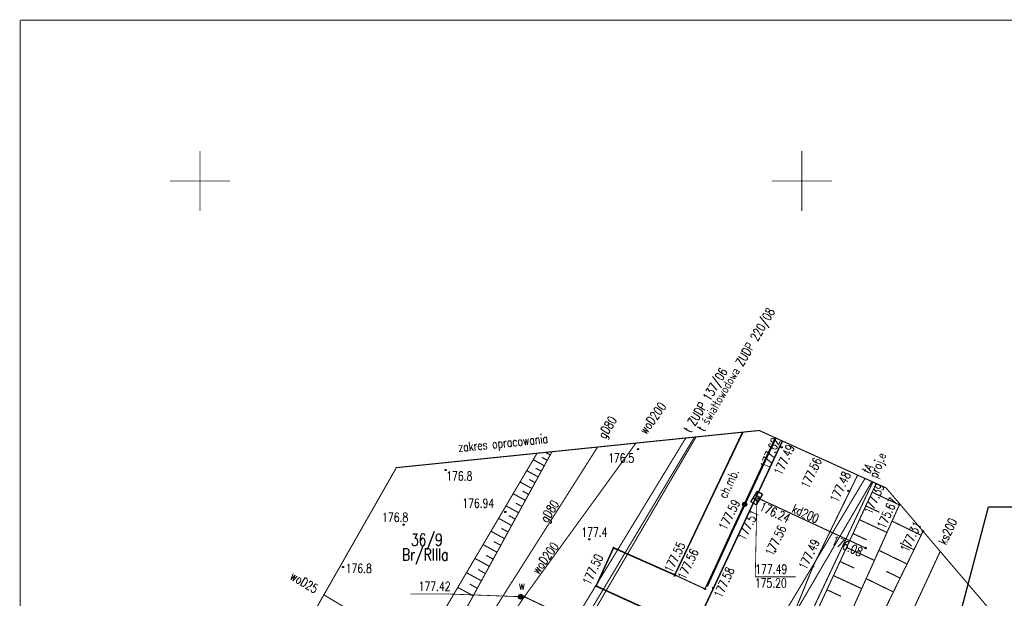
# Model space of a CAD drawing. Header units: metres. Extents: x 964 to 7125, y -212 to 9570.
# Tile 139 of 185: x 2239 to 2320, y 299 to 347. Entities that reach past the tile are written whole.
import ezdxf
from ezdxf.enums import TextEntityAlignment as Align

# ---------------------------------------------------------------- set-up
doc = ezdxf.new("R2010")
doc.units = ezdxf.units.M
for name, pattern in [('1', [1.5, 1, -0.5]), ('1053', [2, 1.5, -0.5]), ('1056', [1.5, 1, -0.5]), ('1059', [0]), ('1163', [2.5, 2, -0.5]), ('1167', [2.5, 2, -0.5]), ('2217', [2, 1.5, -0.5]), ('2218', [1, 0.5, -0.5]), ('3820', [1.75, 1.25, -0.5]), ('3901', [0])]:
    doc.linetypes.add(name, pattern=pattern)
for name, color, linetype in [('Budowlane - Opisy', 7, 'Continuous'), ('Dzialki', 7, 'Continuous'), ('GES_Rzedna', 7, 'Continuous'), ('GES_UrzadzeniaSiecWodociagowa', 7, 'Continuous'), ('Kontury', 7, 'Continuous'), ('Numery_dzialek', 7, 'Continuous'), ('Numery_konturow', 7, 'Continuous'), ('OT_Komunikacja', 7, 'Continuous'), ('OT_Rzedna', 7, 'Continuous'), ('OTK_E_T_1', 7, 'Continuous'), ('OTK_L_0', 7, 'Continuous'), ('OTK_L_1', 7, 'Continuous'), ('OTK_L_2', 7, 'Continuous'), ('OTO_L_0', 7, 'Continuous'), ('OTR_L_1', 7, 'Continuous'), ('OTR_T_0', 7, 'Continuous'), ('OTR_T_1', 7, 'Continuous'), ('P_SUEP_L_0', 7, 'Continuous'), ('P_SUTP_E_T_0', 7, 'Continuous'), ('P_SUTP_L_0', 7, 'Continuous'), ('siatka_kwadratow', 7, 'Continuous'), ('skarpa', 7, 'Continuous'), ('SUGP_E_T_0', 7, 'Continuous'), ('SUGP_L_0', 7, 'Continuous'), ('SUK_T_1', 7, 'Continuous'), ('SUKP_E_T_0', 7, 'Continuous'), ('SUKP_L_0', 7, 'Continuous'), ('SUKR_T_0', 7, 'Continuous'), ('SUWP_E_T_0', 7, 'Continuous'), ('SUWP_L_0', 7, 'Continuous'), ('SUWR_T_0', 7, 'Continuous'), ('telefon_D', 7, 'Continuous'), ('Uzytki', 7, 'Continuous'), ('zakres_poprawny', 7, 'Continuous')]:
    doc.layers.add(name, color=color, linetype=linetype)
doc.layers.add('PODKŁAD MAPA', color=7, linetype='Continuous', lineweight=9)
doc.styles.add('GENERATED_STYLE_1', font='arialbd.ttf', dxfattribs={"width": 0.999153})
doc.styles.add('STYL_ARIAL', font='simplex', dxfattribs={"width": 0.75, "oblique": 0.1})
doc.dimstyles.new('GENERATED_STYLE__61', dxfattribs={"dimtxt": 10, "dimasz": 9.5, "dimexe": 0.18, "dimexo": 0, "dimgap": 0.09, "dimtad": 0, "dimdec": 1, "dimzin": 0, "dimdsep": 46, "dimtxsty": 'GENERATED_STYLE_1', "dimblk": 'ARROWHEAD_1', "dimblk1": 'ARROWHEAD_1', "dimblk2": 'ARROWHEAD_1', "dimcen": 0.09, "dimclrd": 256, "dimclre": 256, "dimclrt": 256, "dimazin": 0, "dimtfac": 1, "dimtdec": 4, "dimtmove": 0, "dimatfit": 3, "dimfxl": 1, "dimtolj": 1, "dimtzin": 0, "dimarcsym": 0})

# ---------------------------------------------------------------- blocks, each defined once
blk = doc.blocks.new('OTRN')
at = {"color": 0}
blk.add_circle((0, 0), 0.05, dxfattribs=at)
blk = doc.blocks.new('OTRS')
at = {"color": 0}
blk.add_circle((0, 0), 0.05, dxfattribs=at)
blk = doc.blocks.new('SURS')
at = {"color": 0}
blk.add_circle((0, 0), 0.05, dxfattribs=at)
blk = doc.blocks.new('SUUS05')
at = {"color": 0}
for p, q in [((-0.5, -0.25), (-0.5, 0.25)), ((-0.5, 0.25), (0.55, 0.25)), ((-0.15, 0.25), (-0.15, -0.25)), ((0.2, 0.25), (0.2, -0.25)), ((0.55, 0.25), (0.55, -0.25)), ((0.55, -0.25), (-0.5, -0.25))]:
    blk.add_line(p, q, dxfattribs=at)
blk = doc.blocks.new('SUWW')
at = {"color": 0}
for radius in [0.2, 0.18, 0.16, 0.14, 0.12, 0.1, 0.08, 0.06, 0.04, 0.02]:
    blk.add_circle((0, 0), radius, dxfattribs=at)
blk = doc.blocks.new('MDCP 20240606')
at = {"layer": 'Dzialki', "color": 251, "true_color": 0x636466, "const_width": 0.09}
for points in [[(6591990.3561, 5738028.6544), (6591976.2, 5738005.41)], [(6591992.26, 5738001.83), (6592005.8282, 5738025.0355)]]:
    blk.add_lwpolyline(points, dxfattribs=at)
at = {"layer": 'GES_Rzedna', "color": 251, "true_color": 0x636466, "const_width": 0.065}
blk.add_lwpolyline([(6591976.64, 5738015.47), (6591970.8164, 5738015.6904), (6591967.4617, 5738015.6904)], dxfattribs=at)
at = {"layer": 'Kontury', "color": 251, "linetype": '2217', "true_color": 0x636466, "const_width": 0.09}
for points in [[(6591976.2, 5738005.41), (6591990.3561, 5738028.6544)], [(6592005.8283, 5738025.0354), (6592002.89, 5738020.01)], [(6592002.89, 5738020.01), (6591975.8355, 5737973.723)]]:
    blk.add_lwpolyline(points, dxfattribs=at)
at = {"layer": 'OT_Komunikacja', "color": 251, "linetype": '1059', "true_color": 0x636466, "const_width": 0.125}
for points in [[(6591983.13, 5737994.02), (6591989.69, 5738009.84), (6591998.1635, 5738027.9361)], [(6591998.1635, 5738027.9361), (6591998.17, 5738027.95)]]:
    blk.add_lwpolyline(points, dxfattribs=at)
at = {"layer": 'OTK_L_0', "color": 251, "linetype": '1053', "true_color": 0x636466, "const_width": 0.09}
for points in [[(6591998.1635, 5738027.9361), (6591989.69, 5738009.84)], [(6591998.3993, 5738028.4013), (6591998.1635, 5738027.9361)], [(6592000.9298, 5738017.9793), (6592004.6379, 5738025.5748)], [(6591995.35, 5738004.24), (6592000.9298, 5738017.9793)]]:
    blk.add_lwpolyline(points, dxfattribs=at)
at = {"layer": 'OTK_L_1', "color": 251, "true_color": 0x636466, "const_width": 0.125}
for points in [[(6591989.4478, 5738017.2793), (6591995.0831, 5738029.1389)], [(6591998.3993, 5738028.4013), (6591998.1635, 5738027.9361)], [(6591982.9078, 5738016.3573), (6591984.3528, 5738019.5343)], [(6591984.3528, 5738019.5343), (6591989.4478, 5738017.2793)], [(6591987.9498, 5738014.0543), (6591982.9078, 5738016.3573)]]:
    blk.add_lwpolyline(points, dxfattribs=at)
at = {"layer": 'OTK_L_2', "color": 251, "linetype": '1056', "true_color": 0x636466, "const_width": 0.09}
for points in [[(6591995.1227, 5738029.1429), (6591989.4478, 5738017.2793)], [(6591991.9508, 5738016.1183), (6591997.8191, 5738028.6642)], [(6591989.4478, 5738017.2793), (6591991.9508, 5738016.1183)]]:
    blk.add_lwpolyline(points, dxfattribs=at)
at = {"layer": 'OTO_L_0', "color": 251, "linetype": '3901', "true_color": 0x636466, "const_width": 0.175}
for points in [[(6591997.3533, 5738027.6497), (6591997.8253, 5738028.6614)], [(6591994.1818, 5738020.8533), (6591997.3533, 5738027.6497)], [(6591992.117, 5738016.3295), (6591994.1818, 5738020.8533)]]:
    blk.add_lwpolyline(points, dxfattribs=at)
at = {"layer": 'OTO_L_0', "color": 251, "true_color": 0x636466}
for radius in [0.175, 0.1575, 0.14, 0.1225, 0.105, 0.0875, 0.07, 0.0525, 0.035]:
    blk.add_circle((6591995.2505, 5738023.1435), radius, dxfattribs=at)
at = {"layer": 'OTR_L_1', "color": 251, "linetype": '3820', "true_color": 0x636466, "const_width": 0.09}
for points in [[(6591978.0002, 5738027.3881), (6591966.7234, 5738008.2969)], [(6591979.2419, 5738027.5154), (6591968.2982, 5738007.5024)], [(6591978.8523, 5738026.8029), (6591978.3996, 5738027.0504)], [(6591979.0958, 5738027.2482), (6591978.7074, 5738027.4606)], [(6591978.6047, 5738026.3502), (6591977.6844, 5738026.8535)], [(6591978.0973, 5738025.4222), (6591977.1462, 5738025.9423)], [(6591978.3531, 5738025.89), (6591977.8853, 5738026.1458)], [(6591977.5729, 5738024.4632), (6591976.59, 5738025.0007)], [(6591977.8372, 5738024.9466), (6591977.3538, 5738025.211)], [(6592006.1816, 5738024.8754), (6591997.5248, 5738006.2173)], [(6591977.3041, 5738023.9717), (6591976.8045, 5738024.2449)], [(6591976.7532, 5738022.9642), (6591976.2369, 5738023.2466)], [(6591999.5598, 5738004.0993), (6592008.139, 5738023.1761)], [(6592008.139, 5738023.1761), (6591999.5598, 5738004.0993)], [(6592005.317, 5738023.0119), (6592006.4539, 5738022.4845)], [(6591976.1839, 5738021.9231), (6591975.6503, 5738022.2149)], [(6591975.5955, 5738020.8471), (6591975.0441, 5738021.1487)], [(6592000.8888, 5738002.0883), (6592010.0718, 5738020.9096)], [(6592004.2526, 5738020.7179), (6592005.403, 5738020.1842)], [(6591974.9875, 5738019.7352), (6591974.4177, 5738020.0468)], [(6592009.3209, 5738019.3706), (6592008.1345, 5738019.9494)], [(6591974.3592, 5738018.5862), (6591973.7703, 5738018.9082)], [(6592003.1756, 5738018.3966), (6592004.3397, 5738017.8565)], [(6591973.7098, 5738017.3987), (6591973.1013, 5738017.7315)], [(6592008.1723, 5738017.0165), (6592007.0228, 5738017.5773)], [(6591973.0388, 5738016.1716), (6591972.4099, 5738016.5154)], [(6592002.0858, 5738016.0477), (6592003.2637, 5738015.5012)]]:
    blk.add_lwpolyline(points, dxfattribs=at)
at = {"layer": 'P_SUEP_L_0', "color": 251, "linetype": '1163', "true_color": 0x636466, "const_width": 0.09}
blk.add_lwpolyline([(6591996.827, 5738005.744), (6592005.9051, 5738025.0006)], dxfattribs=at)
at = {"layer": 'P_SUTP_L_0', "color": 251, "linetype": '1167', "true_color": 0x636466, "const_width": 0.09}
for points in [[(6591991.0721, 5738028.7278), (6591966.5813, 5737987.8086)], [(6591966.8832, 5737987.1452), (6591991.2132, 5738028.7423)]]:
    blk.add_lwpolyline(points, dxfattribs=at)
at = {"layer": 'siatka_kwadratow', "color": 7, "const_width": 0.09}
for points in [[(6592083.56, 5738063.3595), (6591935.06, 5738063.3595)], [(6591935.06, 5738063.3595), (6591935.06, 5737853.3595)]]:
    blk.add_lwpolyline(points, dxfattribs=at)
at = {"layer": 'siatka_kwadratow', "color": 251, "true_color": 0x636466, "const_width": 0.065}
for points in [[(6591950, 5738047.5), (6591950, 5738052.5)], [(6592000, 5738047.5), (6592000, 5738052.5)], [(6591947.5, 5738050), (6591952.5, 5738050)], [(6591997.5, 5738050), (6592002.5, 5738050)]]:
    blk.add_lwpolyline(points, dxfattribs=at)
at = {"layer": 'skarpa', "color": 251, "true_color": 0x636466, "const_width": 0.09}
for points in [[(6591977.0309, 5738023.4721), (6591976.0152, 5738024.0276)], [(6592005.8445, 5738024.1488), (6592008.1048, 5738023.1001)], [(6591976.4709, 5738022.4479), (6591975.4212, 5738023.022)], [(6591975.8921, 5738021.3895), (6591974.8073, 5738021.9827)], [(6592004.7864, 5738021.8683), (6592007.0736, 5738020.8071)], [(6592009.9089, 5738020.5758), (6592007.4985, 5738021.7518)], [(6591975.294, 5738020.2958), (6591974.173, 5738020.9088)], [(6591974.6759, 5738019.1654), (6591973.5174, 5738019.7989)], [(6592003.7157, 5738019.5607), (6592006.0302, 5738018.4869)], [(6592008.742, 5738018.1842), (6592006.4065, 5738019.3238)], [(6591974.0372, 5738017.9973), (6591972.8399, 5738018.652)], [(6591973.377, 5738016.7902), (6591972.1398, 5738017.4667)], [(6592002.6323, 5738017.2256), (6592004.9743, 5738016.139)], [(6592007.6115, 5738015.867), (6592005.3485, 5738016.9711)], [(6591972.6949, 5738015.5427), (6591971.4163, 5738016.2418)]]:
    blk.add_lwpolyline(points, dxfattribs=at)
at = {"layer": 'SUGP_L_0', "color": 251, "true_color": 0x636466, "const_width": 0.09}
blk.add_lwpolyline([(6591962.8649, 5737995.9742), (6591969.5973, 5738006.7472), (6591983.0305, 5738027.9037)], dxfattribs=at)
at = {"layer": 'SUKP_L_0', "color": 251, "true_color": 0x636466, "const_width": 0.09}
for points in [[(6591996.27, 5738023.69), (6591996.44, 5738023.62)], [(6591996.44, 5738023.62), (6592005.31, 5738019.51)], [(6592011.4997, 5738019.2351), (6592003.235, 5738001.37)]]:
    blk.add_lwpolyline(points, dxfattribs=at)
at = {"layer": 'SUKR_T_0', "color": 251, "true_color": 0x636466, "const_width": 0.065}
blk.add_lwpolyline([(6591996.27, 5738023.69), (6591996.1318, 5738017.1175), (6591999.4865, 5738017.1175)], dxfattribs=at)
at = {"layer": 'SUWP_L_0', "color": 251, "true_color": 0x636466, "const_width": 0.09}
for points in [[(6591963.4803, 5737994.622), (6591972.2199, 5738008.5171), (6591976.945, 5738015.467), (6591986.2159, 5738028.2301)], [(6591972.22, 5738008.49), (6591960.2893, 5738015.6224)], [(6591976.945, 5738015.467), (6591982.193, 5738012.98)]]:
    blk.add_lwpolyline(points, dxfattribs=at)
at = {"layer": 'telefon_D', "color": 251, "true_color": 0x636466, "const_width": 0.09}
blk.add_lwpolyline([(6592005.2559, 5738025.2947), (6591974.5844, 5737974.0781)], dxfattribs=at)
at = {"layer": 'Uzytki', "color": 251, "linetype": '2218', "true_color": 0x636466, "const_width": 0.09}
for points in [[(6591976.2, 5738005.41), (6591990.3561, 5738028.6544)], [(6592005.8283, 5738025.0354), (6592002.89, 5738020.01)], [(6592002.89, 5738020.01), (6591975.8355, 5737973.723)]]:
    blk.add_lwpolyline(points, dxfattribs=at)
at = {"layer": 'zakres_poprawny', "color": 251, "linetype": '1', "true_color": 0x636466, "const_width": 0.09}
for points in [[(6591998.3993, 5738028.4013), (6591996.46, 5738029.28), (6591966.31, 5738026.19), (6591956.75, 5738009.41), (6591972.57, 5737974.65), (6591989.76, 5737969.77), (6591982.85, 5737945.44), (6592001.21, 5737899.93), (6592024.23, 5737894.9), (6592058.8365, 5737922.2224)], [(6592058.8365, 5737922.2224), (6592062.95, 5737925.47), (6592076.74, 5737982.07), (6592077.79, 5737993.35), (6592067.13, 5738000.4), (6592016.74, 5738013.09), (6592007.01, 5738024.5), (6591998.3993, 5738028.4013)]]:
    blk.add_lwpolyline(points, dxfattribs=at)
at = {"layer": 'GES_Rzedna', "color": 251, "true_color": 0x636466}
blk.add_blockref('SURS', (6591976.64, 5738015.47), dxfattribs=at)
at = {"layer": 'GES_UrzadzeniaSiecWodociagowa', "color": 251, "true_color": 0x636466}
blk.add_blockref('SUWW', (6591976.64, 5738015.47), dxfattribs=at)
at = {"layer": 'OT_Rzedna', "color": 251, "true_color": 0x636466}
for name, p in [('OTRS', (6591998.17, 5738027.95)), ('OTRS', (6591998.32, 5738027.88)), ('OTRN', (6591986.39, 5738027.73)), ('OTRN', (6591970.41, 5738026)), ('OTRS', (6592001.06, 5738026.09)), ('OTRS', (6592006.19, 5738024.83)), ('OTRS', (6592003.85, 5738024.27)), ('OTRS', (6592008.1, 5738023.13)), ('OTRN', (6591966.92, 5738021.46)), ('OTRS', (6592010.07, 5738020.91)), ('OTRN', (6591982.34, 5738020.24))]:
    blk.add_blockref(name, p, dxfattribs=at)
at = {"layer": 'OTR_T_0', "color": 251, "true_color": 0x636466}
for p in [(6591975.363, 5738022.513), (6591984.3528, 5738019.5343), (6591997.7848, 5738019.2193), (6591989.4478, 5738017.2793), (6591989.4698, 5738017.2193), (6592000.9298, 5738017.9793), (6591982.9078, 5738016.3573), (6591991.9508, 5738016.1183), (6591992.6358, 5738016.2003)]:
    blk.add_blockref('OTRS', p, dxfattribs=at)
at = {"layer": 'OTR_T_1', "color": 251, "true_color": 0x636466}
blk.add_blockref('OTRN', (6591961.88, 5738017.94), dxfattribs=at)
at = {"layer": 'SUK_T_1', "color": 251, "true_color": 0x636466, "rotation": 239.5823}
blk.add_blockref('SUUS05', (6591996.27, 5738023.69), dxfattribs=at)
at = {"layer": 'SUKR_T_0', "color": 251, "true_color": 0x636466}
for p in [(6591996.44, 5738023.62), (6592005.31, 5738019.51)]:
    blk.add_blockref('OTRS', p, dxfattribs=at)
at = {"layer": 'SUWR_T_0', "color": 251, "true_color": 0x636466}
blk.add_blockref('OTRS', (6591976.945, 5738015.467), dxfattribs=at)
at = {"layer": 'GES_Rzedna', "color": 251, "true_color": 0x636466, "style": 'STYL_ARIAL', "width": 0.75}
blk.add_text('177.42', height=0.75, dxfattribs=at).set_placement((6591970.8164, 5738015.7321), align=Align.BOTTOM_RIGHT)
at = {"layer": 'GES_UrzadzeniaSiecWodociagowa', "color": 251, "true_color": 0x636466, "style": 'STYL_ARIAL', "width": 0.75}
blk.add_text('w', height=0.75, dxfattribs=at).set_placement((6591976.4735, 5738015.8285), align=Align.BOTTOM_LEFT)
at = {"layer": 'Numery_dzialek', "color": 251, "true_color": 0x636466, "style": 'STYL_ARIAL', "width": 0.75}
blk.add_text('36/9', height=1, dxfattribs=at).set_placement((6591968.8413, 5738020.2021), align=Align.MIDDLE_CENTER)
at = {"layer": 'Numery_konturow', "color": 251, "true_color": 0x636466, "style": 'STYL_ARIAL', "width": 0.75}
blk.add_text('Br/RIIIa', height=1, dxfattribs=at).set_placement((6591966.7763, 5738019.4665), align=Align.TOP_LEFT)
at = {"layer": 'OT_Rzedna', "color": 251, "true_color": 0x636466, "style": 'STYL_ARIAL', "width": 0.75}
for s, rotation, p in [('177.62', 67.4779, (6591998.4284, 5738028.3784)), ('177.48', 64.9087, (6592004.3072, 5738025.5414)), ('177.39', 64.9087, (6592007.1052, 5738024.5558)), ('175.67', 65.7857, (6592008.1921, 5738023.3704))]:
    blk.add_text(s, height=0.75, rotation=rotation, dxfattribs=at).set_placement(p, align=Align.BOTTOM_RIGHT)
for s, rotation, p in [('177.49', 64.9087, (6591998.766, 5738028.2129)), ('177.31', 63.9922, (6592009.3148, 5738021.801))]:
    blk.add_text(s, height=0.75, rotation=rotation, dxfattribs=at).set_placement(p, align=Align.TOP_RIGHT)
for s, p in [('176.5', (6591983.9092, 5738026.9846)), ('176.8', (6591970.4571, 5738025.4901)), ('176.8', (6591965.1296, 5738022.0651)), ('177.4', (6591981.685, 5738020.8325))]:
    blk.add_text(s, height=0.75, dxfattribs=at).set_placement(p, align=Align.MIDDLE_LEFT)
blk.add_text('177.56', height=0.75, rotation=64.9087, dxfattribs=at).set_placement((6592001.3475, 5738026.9543), align=Align.MIDDLE_RIGHT)
at = {"layer": 'OTK_E_T_1', "color": 251, "true_color": 0x636466, "style": 'STYL_ARIAL', "width": 0.75}
blk.add_text('ch.mb.', height=0.75, rotation=64.9325, dxfattribs=at).set_placement((6591993.9198, 5738024.8715), align=Align.MIDDLE_CENTER)
at = {"layer": 'OTR_T_0', "color": 251, "true_color": 0x636466, "style": 'STYL_ARIAL', "width": 0.75}
blk.add_text('176.94', height=0.75, dxfattribs=at).set_placement((6591971.7902, 5738023.6142), align=Align.TOP_LEFT)
for s, rotation, p in [('177.59', 63.1237, (6591993.9185, 5738020.8299)), ('177.55', 64.36, (6591989.4102, 5738017.2973))]:
    blk.add_text(s, height=0.75, rotation=rotation, dxfattribs=at).set_placement(p, align=Align.BOTTOM_LEFT)
for s, rotation, p in [('177.51', 63.1237, (6591994.5947, 5738020.4121)), ('177.56', 64.341, (6591996.9216, 5738019.1053)), ('177.49', 64.087, (6591999.6894, 5738017.9629)), ('177.56', 64.732, (6591989.6394, 5738017.1393)), ('177.50', 65.589, (6591981.7453, 5738016.6747)), ('177.58', 65.595, (6591992.6527, 5738015.6001))]:
    blk.add_text(s, height=0.75, rotation=rotation, dxfattribs=at).set_placement(p, align=Align.TOP_LEFT)
at = {"layer": 'OTR_T_1', "color": 251, "true_color": 0x636466, "style": 'STYL_ARIAL', "width": 0.75}
blk.add_text('176.8', height=0.75, rotation=359.95, dxfattribs=at).set_placement((6591962.1039, 5738017.2217), align=Align.BOTTOM_LEFT)
at = {"layer": 'P_SUEP_L_0', "color": 251, "true_color": 0x636466, "style": 'STYL_ARIAL', "width": 0.75}
blk.add_text('proj.e', height=0.75, rotation=68.3498, dxfattribs=at).set_placement((6592005.5514, 5738025.5355), align=Align.TOP_LEFT)
at = {"layer": 'P_SUTP_E_T_0', "color": 251, "true_color": 0x636466, "style": 'STYL_ARIAL', "width": 0.75}
for s, rotation, p in [('t światłowodowa ZUDP 220/08', 59.6767, (6591991.2615, 5738029.4918)), ('t ZUDP 137/06', 59.0988, (6591990.1252, 5738029.3994))]:
    blk.add_text(s, height=0.75, rotation=rotation, dxfattribs=at).set_placement(p, align=Align.TOP_LEFT)
at = {"layer": 'SUGP_E_T_0', "color": 251, "true_color": 0x636466, "style": 'STYL_ARIAL', "width": 0.75}
for p in [(6591983.841, 5738029.5343), (6591979.0345, 5738022.5696)]:
    blk.add_text('gD80', height=0.75, rotation=57.9974, dxfattribs=at).set_placement(p, align=Align.MIDDLE_CENTER)
at = {"layer": 'SUKP_E_T_0', "color": 251, "true_color": 0x636466, "style": 'STYL_ARIAL', "width": 0.75}
for s, rotation, p in [('kd200', 335.4099, (6592000.3074, 5738022.3718)), ('ks200', 65.475, (6592012.1142, 5738020.8976))]:
    blk.add_text(s, height=0.75, rotation=rotation, dxfattribs=at).set_placement(p, align=Align.MIDDLE_CENTER)
at = {"layer": 'SUKR_T_0', "color": 251, "true_color": 0x636466, "style": 'STYL_ARIAL', "width": 0.75}
blk.add_text('176.24', height=0.75, rotation=335.2743, dxfattribs=at).set_placement((6591996.5568, 5738023.0198), align=Align.MIDDLE_LEFT)
blk.add_text('176.08', height=0.75, rotation=335.3936, dxfattribs=at).set_placement((6592004.9806, 5738019.113), align=Align.MIDDLE_RIGHT)
blk.add_text('177.49', height=0.75, dxfattribs=at).set_placement((6591996.1318, 5738017.1592), align=Align.BOTTOM_LEFT)
blk.add_text('175.20', height=0.75, dxfattribs=at).set_placement((6591996.0987, 5738016.9787), align=Align.TOP_LEFT)
at = {"layer": 'SUWP_E_T_0', "color": 251, "true_color": 0x636466, "style": 'STYL_ARIAL', "width": 0.75}
for s, rotation, p in [('woD200', 54.0058, (6591987.6111, 5738030.2957)), ('woD200', 54.0058, (6591978.6789, 5738018.6805)), ('woD25', 329.1283, (6591958.6563, 5738016.6685))]:
    blk.add_text(s, height=0.75, rotation=rotation, dxfattribs=at).set_placement(p, align=Align.MIDDLE_CENTER)
at = {"layer": 'telefon_D', "color": 251, "true_color": 0x636466, "style": 'STYL_ARIAL', "width": 0.75}
blk.add_text('tA', height=0.75, rotation=59.0844, dxfattribs=at).set_placement((6592005.4722, 5738026.1054), align=Align.MIDDLE_CENTER)
at = {"layer": 'zakres_poprawny', "color": 251, "true_color": 0x636466, "style": 'STYL_ARIAL', "width": 0.75}
blk.add_text('zakres opracowania', height=0.75, rotation=5.8517, dxfattribs=at).set_placement((6591971.5119, 5738027.2631), align=Align.BOTTOM_LEFT)
blk = doc.blocks.new('ARROWHEAD_1')
at = {"linetype": 'Continuous'}
blk.add_line((0, 0), (-1, 0), dxfattribs=at)
blk.add_circle((0, 0), 0.25, dxfattribs=at)

msp = doc.modelspace()

# ---------------------------------------------------------------- block references
at = {"layer": 'PODKŁAD MAPA', "linetype": 'ByBlock'}
msp.add_blockref('MDCP 20240606', (-6589696.429, -5737716.265), dxfattribs=at)

# ---------------------------------------------------------------- leaders
at = {"layer": 'Budowlane - Opisy', "color": 18, "lineweight": 15, "true_color": 0x000000, "annotation_type": 0, "has_hookline": 1, "hookline_direction": 0, "text_width": 13.962}
msp.add_leader([(2310.887, 275.818), (2319.095, 306.675), (2321.776, 306.675)], dimstyle='GENERATED_STYLE__61', override={"dimasz": 0.1, "dimldrblk": 'DotSmall'}, dxfattribs=at)

doc.saveas('drawing.dxf')
